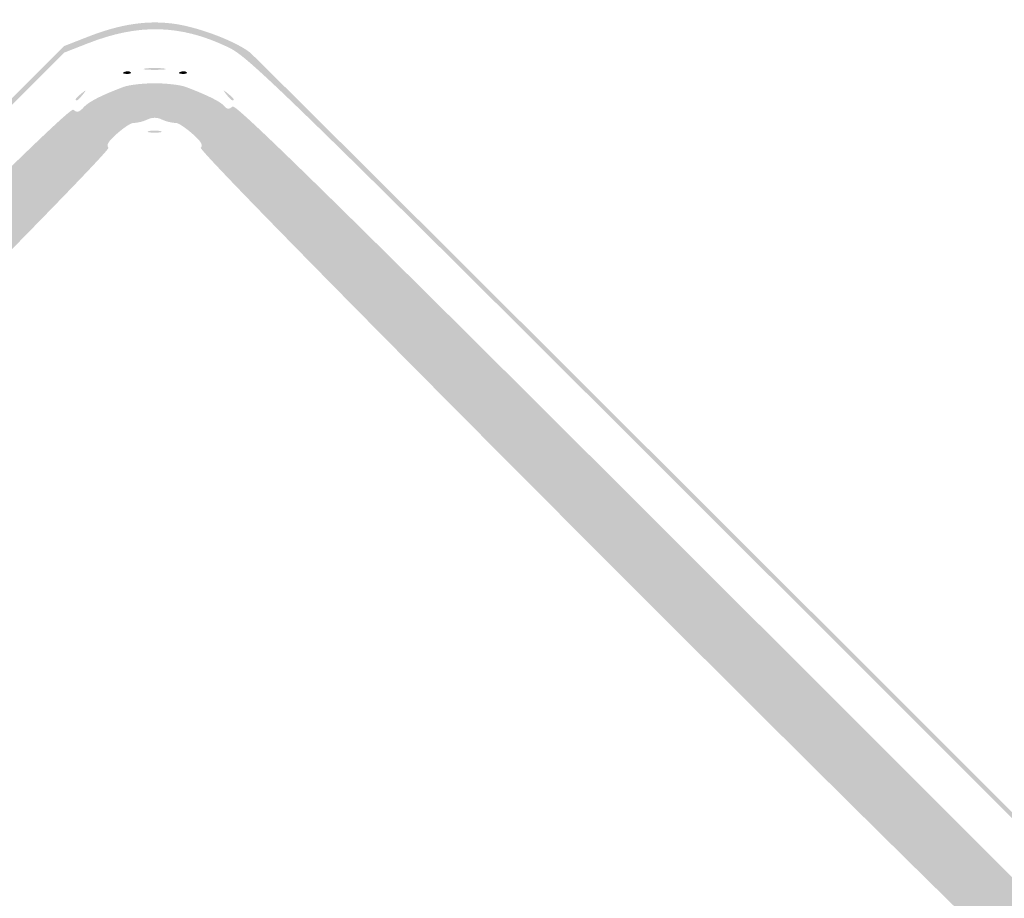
# Model space of a CAD drawing. Header units: inches. Extents: x -26.1 to 25.6, y -25.4 to 25.5.
# Tile 5 of 6: x -1.9 to 12.2, y 12.9 to 25.5. Entities that reach past the tile are written whole.
import ezdxf

# ---------------------------------------------------------------- set-up
doc = ezdxf.new("R2010")
doc.units = ezdxf.units.IN
doc.header["$MEASUREMENT"] = 0

msp = doc.modelspace()

# ---------------------------------------------------------------- hatches: boundary and pattern name
h = msp.add_hatch(color=7)
edge = h.paths.add_edge_path()
edge.add_spline(control_points=[(-0.401, -25.427), (-0.73, -25.343), (-1.002, -25.234), (-1.249, -25.09), (-1.471, -24.96), (-4.006, -22.452), (-13.073, -13.393), (-19.42, -7.051), (-24.715, -1.735), (-24.84, -1.579), (-25.178, -1.157), (-25.348, -0.785), (-25.415, -0.316), (-25.466, 0.035), (-25.463, 0.135), (-25.392, 0.464), (-25.226, 1.239), (-26.136, 0.288), (-13.135, 13.276)], knot_values=[0, 0, 0, 0, 1, 1, 1, 2, 2, 2, 3, 3, 3, 4, 4, 4, 5, 5, 5, 6, 6, 6, 6], degree=3, periodic=0)
edge.add_line((-13.135, 13.276), (-1.296, 25.104))
edge.add_line((-1.296, 25.104), (-0.964, 25.234))
edge.add_spline(control_points=[(-0.964, 25.234), (-0.48, 25.425), (-0.074, 25.482), (0.326, 25.416), (0.675, 25.358), (1.173, 25.164), (1.367, 25.011), (1.432, 24.959), (6.773, 19.634), (13.237, 13.177), (24.952, 1.475), (24.99, 1.437), (25.175, 1.061), (25.632, 0.135), (25.512, -0.754), (24.816, -1.603), (24.365, -2.153), (1.6, -24.862), (1.32, -25.041), (0.914, -25.3), (0.551, -25.417), (0.094, -25.435), (-0.126, -25.444), (-0.349, -25.44), (-0.401, -25.427)], knot_values=[0, 0, 0, 0, 1, 1, 1, 2, 2, 2, 3, 3, 3, 4, 4, 4, 5, 5, 5, 6, 6, 6, 7, 7, 7, 8, 8, 8, 8], degree=3, periodic=0)
edge = h.paths.add_edge_path(flags=0)
edge.add_spline(control_points=[(0.778, -25.219), (0.933, -25.16), (1.177, -25.038), (1.32, -24.947), (1.6, -24.768), (24.271, -2.153), (24.722, -1.603), (25.418, -0.754), (25.538, 0.135), (25.081, 1.061), (24.895, 1.437), (24.857, 1.476), (13.143, 13.183), (1.534, 24.785), (1.386, 24.93), (1.037, 25.095), (0.364, 25.414), (-0.234, 25.427), (-0.964, 25.14)], knot_values=[0, 0, 0, 0, 1, 1, 1, 2, 2, 2, 3, 3, 3, 4, 4, 4, 5, 5, 5, 6, 6, 6, 6], degree=3, periodic=0)
edge.add_line((-0.964, 25.14), (-1.296, 25.01))
edge.add_line((-1.296, 25.01), (-13.088, 13.229))
edge.add_spline(control_points=[(-13.088, 13.229), (-26.037, 0.293), (-25.132, 1.239), (-25.298, 0.464), (-25.451, -0.246), (-25.266, -0.929), (-24.746, -1.579), (-24.621, -1.735), (-19.347, -7.03), (-13.026, -13.346), (-3.996, -22.368), (-1.471, -24.865), (-1.249, -24.995), (-1.002, -25.14), (-0.73, -25.248), (-0.401, -25.332), (-0.181, -25.389), (0.501, -25.323), (0.778, -25.219)], knot_values=[0, 0, 0, 0, 1, 1, 1, 2, 2, 2, 3, 3, 3, 4, 4, 4, 5, 5, 5, 6, 6, 6, 6], degree=3, periodic=0)
h = msp.add_hatch(color=7)
edge = h.paths.add_edge_path()
edge.add_spline(control_points=[(-0.433, 24.734), (-0.399, 24.747), (-0.358, 24.746), (-0.343, 24.73), (-0.327, 24.714), (-0.355, 24.703), (-0.405, 24.705), (-0.46, 24.708), (-0.471, 24.719), (-0.433, 24.734)], knot_values=[0, 0, 0, 0, 1, 1, 1, 2, 2, 2, 3, 3, 3, 3], degree=3, periodic=0)
h = msp.add_hatch(color=7)
edge = h.paths.add_edge_path()
edge.add_spline(control_points=[(-0.13, 24.783), (-0.058, 24.793), (0.058, 24.793), (0.13, 24.783), (0.201, 24.772), (0.143, 24.763), (0, 24.763), (-0.143, 24.763), (-0.201, 24.772), (-0.13, 24.783)], knot_values=[0, 0, 0, 0, 1, 1, 1, 2, 2, 2, 3, 3, 3, 3], degree=3, periodic=0)
h = msp.add_hatch(color=7)
edge = h.paths.add_edge_path()
edge.add_spline(control_points=[(0.368, 24.734), (0.402, 24.747), (0.443, 24.746), (0.459, 24.73), (0.474, 24.714), (0.446, 24.703), (0.397, 24.705), (0.342, 24.708), (0.331, 24.719), (0.368, 24.734)], knot_values=[0, 0, 0, 0, 1, 1, 1, 2, 2, 2, 3, 3, 3, 3], degree=3, periodic=0)
h = msp.add_hatch(color=7)
edge = h.paths.add_edge_path()
edge.add_spline(control_points=[(-0.074, -24.603), (-0.091, -24.574), (-0.164, -24.562), (-0.235, -24.576), (-0.305, -24.591), (-0.383, -24.583), (-0.407, -24.559), (-0.43, -24.535), (-0.495, -24.509), (-0.55, -24.5), (-0.605, -24.492), (-0.734, -24.429), (-0.837, -24.361), (-0.979, -24.267), (-1.038, -24.25), (-1.079, -24.291), (-1.12, -24.332), (-3.971, -21.508), (-12.74, -12.74), (-21.797, -3.683), (-24.333, -1.121), (-24.289, -1.077), (-24.244, -1.033), (-24.258, -0.986), (-24.351, -0.864), (-24.417, -0.778), (-24.458, -0.707), (-24.443, -0.707), (-24.428, -0.707), (-24.442, -0.659), (-24.474, -0.601), (-24.506, -0.543), (-24.535, -0.474), (-24.539, -0.448), (-24.543, -0.422), (-24.55, -0.39), (-24.555, -0.377), (-24.568, -0.343), (-24.57, 0.298), (-24.557, 0.354), (-24.551, 0.379), (-24.543, 0.422), (-24.538, 0.448), (-24.525, 0.534), (-24.28, 0.983), (-24.229, 1.014), (-24.194, 1.036), (-24.196, 1.067), (-24.236, 1.115), (-24.285, 1.174), (-22.46, 3.019), (-12.763, 12.716), (-3.318, 22.162), (-1.22, 24.237), (-1.165, 24.192), (-1.113, 24.148), (-1.082, 24.155), (-1.019, 24.224), (-0.945, 24.306), (-0.772, 24.395), (-0.448, 24.518), (-0.37, 24.547), (-0.169, 24.571), (0, 24.571), (0.169, 24.571), (0.37, 24.547), (0.448, 24.518), (0.754, 24.402), (0.946, 24.307), (0.996, 24.246), (1.038, 24.196), (1.064, 24.194), (1.117, 24.238), (1.173, 24.285), (3.192, 22.288), (12.716, 12.763), (22.241, 3.239), (24.237, 1.22), (24.191, 1.164), (24.147, 1.111), (24.151, 1.084), (24.21, 1.035), (24.282, 0.974), (24.524, 0.544), (24.538, 0.448), (24.543, 0.422), (24.551, 0.379), (24.557, 0.354), (24.57, 0.298), (24.568, -0.343), (24.555, -0.377), (24.55, -0.39), (24.543, -0.422), (24.539, -0.448), (24.535, -0.474), (24.506, -0.543), (24.474, -0.601), (24.442, -0.659), (24.428, -0.707), (24.443, -0.707), (24.458, -0.707), (24.417, -0.778), (24.351, -0.864), (24.258, -0.986), (24.244, -1.033), (24.289, -1.077), (24.333, -1.121), (21.797, -3.683), (12.74, -12.74), (3.971, -21.508), (1.12, -24.332), (1.079, -24.291), (1.038, -24.25), (0.979, -24.267), (0.837, -24.361), (0.734, -24.429), (0.605, -24.492), (0.55, -24.5), (0.495, -24.509), (0.43, -24.535), (0.407, -24.559), (0.383, -24.583), (0.305, -24.591), (0.235, -24.576), (0.164, -24.562), (0.091, -24.574), (0.074, -24.603), (0.056, -24.631), (0.023, -24.654), (0, -24.654), (-0.023, -24.654), (-0.056, -24.631), (-0.074, -24.603)], knot_values=[0, 0, 0, 0, 1, 1, 1, 2, 2, 2, 3, 3, 3, 4, 4, 4, 5, 5, 5, 6, 6, 6, 7, 7, 7, 8, 8, 8, 9, 9, 9, 10, 10, 10, 11, 11, 11, 12, 12, 12, 13, 13, 13, 14, 14, 14, 15, 15, 15, 16, 16, 16, 17, 17, 17, 18, 18, 18, 19, 19, 19, 20, 20, 20, 21, 21, 21, 22, 22, 22, 23, 23, 23, 24, 24, 24, 25, 25, 25, 26, 26, 26, 27, 27, 27, 28, 28, 28, 29, 29, 29, 30, 30, 30, 31, 31, 31, 32, 32, 32, 33, 33, 33, 34, 34, 34, 35, 35, 35, 36, 36, 36, 37, 37, 37, 38, 38, 38, 39, 39, 39, 40, 40, 40, 41, 41, 41, 42, 42, 42, 43, 43, 43, 44, 44, 44, 44], degree=3, periodic=0)
edge = h.paths.add_edge_path(flags=0)
edge.add_spline(control_points=[(0.296, -24.024), (0.496, -23.939), (0.687, -23.734), (0.611, -23.687), (0.575, -23.665), (4.673, -19.533), (12.096, -12.111), (20.323, -3.884), (23.652, -0.583), (23.692, -0.616), (23.762, -0.674), (24.059, -0.35), (24.023, -0.256), (24.01, -0.22), (24.019, -0.179), (24.044, -0.164), (24.097, -0.131), (24.104, 0.11), (24.053, 0.161), (24.019, 0.195), (24.013, 0.216), (24, 0.341), (23.997, 0.373), (21.476, 2.918), (18.399, 5.996), (14.658, 9.737), (12.786, 11.578), (12.752, 11.55), (12.676, 11.487), (0.592, 23.578), (0.661, 23.647), (0.697, 23.683), (0.664, 23.74), (0.543, 23.846), (0.45, 23.928), (0.348, 23.997), (0.317, 24), (0.217, 24.009), (0.167, 24.022), (0.082, 24.061), (0.037, 24.082), (-0.037, 24.082), (-0.082, 24.061), (-0.167, 24.022), (-0.217, 24.009), (-0.317, 24), (-0.348, 23.997), (-0.45, 23.928), (-0.543, 23.846), (-0.664, 23.74), (-0.697, 23.683), (-0.661, 23.647), (-0.592, 23.578), (-12.676, 11.487), (-12.752, 11.55), (-12.786, 11.578), (-14.658, 9.737), (-18.399, 5.996), (-21.476, 2.918), (-23.997, 0.373), (-24, 0.341), (-24.013, 0.216), (-24.019, 0.195), (-24.053, 0.161), (-24.104, 0.11), (-24.097, -0.131), (-24.044, -0.164), (-24.019, -0.179), (-24.009, -0.218), (-24.021, -0.249), (-24.056, -0.341), (-23.76, -0.673), (-23.693, -0.617), (-23.652, -0.583), (-20.436, -3.77), (-12.096, -12.111), (-4.673, -19.533), (-0.575, -23.665), (-0.611, -23.687), (-0.651, -23.712), (-0.636, -23.756), (-0.557, -23.84), (-0.34, -24.076), (0.002, -24.15), (0.296, -24.024)], knot_values=[0, 0, 0, 0, 1, 1, 1, 2, 2, 2, 3, 3, 3, 4, 4, 4, 5, 5, 5, 6, 6, 6, 7, 7, 7, 8, 8, 8, 9, 9, 9, 10, 10, 10, 11, 11, 11, 12, 12, 12, 13, 13, 13, 14, 14, 14, 15, 15, 15, 16, 16, 16, 17, 17, 17, 18, 18, 18, 19, 19, 19, 20, 20, 20, 21, 21, 21, 22, 22, 22, 23, 23, 23, 24, 24, 24, 25, 25, 25, 26, 26, 26, 27, 27, 27, 28, 28, 28, 28], degree=3, periodic=0)
h = msp.add_hatch(color=7)
edge = h.paths.add_edge_path()
edge.add_spline(control_points=[(-1.131, 24.342), (-1.131, 24.352), (-1.094, 24.389), (-1.049, 24.425), (-0.974, 24.483), (-0.972, 24.482), (-1.031, 24.407), (-1.093, 24.328), (-1.131, 24.303), (-1.131, 24.342)], knot_values=[0, 0, 0, 0, 1, 1, 1, 2, 2, 2, 3, 3, 3, 3], degree=3, periodic=0)
h = msp.add_hatch(color=7)
edge = h.paths.add_edge_path()
edge.add_spline(control_points=[(1.031, 24.407), (0.972, 24.482), (0.974, 24.483), (1.049, 24.425), (1.094, 24.389), (1.131, 24.352), (1.131, 24.342), (1.131, 24.303), (1.093, 24.328), (1.031, 24.407)], knot_values=[0, 0, 0, 0, 1, 1, 1, 2, 2, 2, 3, 3, 3, 3], degree=3, periodic=0)
h = msp.add_hatch(color=7)
edge = h.paths.add_edge_path()
edge.add_spline(control_points=[(-0.082, 23.886), (-0.037, 23.897), (0.037, 23.897), (0.082, 23.886), (0.128, 23.874), (0.091, 23.864), (0, 23.864), (-0.091, 23.864), (-0.128, 23.874), (-0.082, 23.886)], knot_values=[0, 0, 0, 0, 1, 1, 1, 2, 2, 2, 3, 3, 3, 3], degree=3, periodic=0)

doc.saveas('drawing.dxf')
